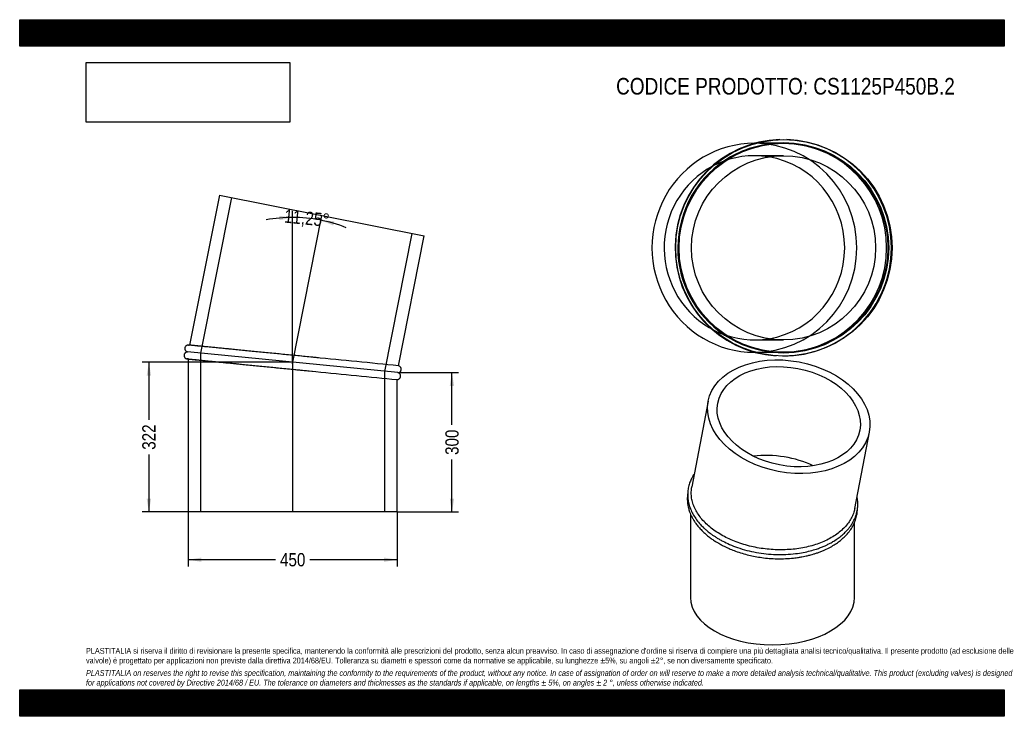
# Model space of a CAD drawing. Header units: millimetres. Extents: x 0 to 2121, y 0 to 1500.
import ezdxf
from ezdxf.enums import TextEntityAlignment as Align
from ezdxf.lldxf.tags import DXFTag

# ---------------------------------------------------------------- set-up
doc = ezdxf.new("R2010")
doc.units = ezdxf.units.MM
doc.header["$LTSCALE"] = 7.142857
doc.layers.add('Default', color=7, linetype='Continuous')
doc.layers.add('TUBO_X_GOMITO_11', color=7, linetype='Continuous')
doc.styles.add('SEACAD_Arial_Narrow', font='ARIALN.TTF')
tags = doc.linetypes.add('CENTER2', pattern=[28.575, 19.05, -3.175, 3.175, -3.175]).pattern_tags.tags
tags[10:11] = [DXFTag(74, 4), DXFTag(75, 0), DXFTag(340, '0'), DXFTag(46, 0.0), DXFTag(50, 0.0), DXFTag(44, 0.0), DXFTag(45, 0.0)]
tags[8:9] = [DXFTag(74, 4), DXFTag(75, 0), DXFTag(340, '0'), DXFTag(46, 0.0), DXFTag(50, 0.0), DXFTag(44, 0.0), DXFTag(45, 0.0)]
tags[6:7] = [DXFTag(74, 4), DXFTag(75, 0), DXFTag(340, '0'), DXFTag(46, 0.0), DXFTag(50, 0.0), DXFTag(44, 0.0), DXFTag(45, 0.0)]
tags[4:5] = [DXFTag(74, 4), DXFTag(75, 0), DXFTag(340, '0'), DXFTag(46, 0.0), DXFTag(50, 0.0), DXFTag(44, 0.0), DXFTag(45, 0.0)]
tags = doc.linetypes.add('HIDDEN2', pattern=[4.7625, 3.175, -1.5875]).pattern_tags.tags
tags[6:7] = [DXFTag(74, 4), DXFTag(75, 0), DXFTag(340, '0'), DXFTag(46, 0.0), DXFTag(50, 0.0), DXFTag(44, 0.0), DXFTag(45, 0.0)]
tags[4:5] = [DXFTag(74, 4), DXFTag(75, 0), DXFTag(340, '0'), DXFTag(46, 0.0), DXFTag(50, 0.0), DXFTag(44, 0.0), DXFTag(45, 0.0)]
doc.dimstyles.new('Plastitalia', dxfattribs={"dimtxt": 28.571429, "dimasz": 28.571429, "dimexe": 14.285714, "dimexo": 0, "dimgap": 7.142857, "dimtad": 0, "dimdec": 0, "dimtxsty": 'SEACAD_Arial_Narrow', "dimblk1": '_SE_FILLED', "dimblk2": '_SE_FILLED', "dimsah": 1, "dimcen": 14.285714, "dimadec": 0, "dimazin": 0, "dimtfac": 0.8, "dimtdec": 1, "dimtmove": 0, "dimatfit": 3, "dimfxl": 1, "dimtolj": 1, "dimarcsym": 0})
picture_1 = doc.add_image_def('image1.jpg', size_in_pixel=(4302, 1260))

# ---------------------------------------------------------------- blocks, each defined once
blk = doc.blocks.new('SEANNOT_GROUP')
at = {"layer": 'Default', "color": 7, "linetype": 'CENTER2'}
blk.add_line((588.1, 765.3), (588.1, 440.1), dxfattribs=at)
blk = doc.blocks.new('SEANNOT_GROUP1')
at = {"layer": 'Default', "color": 7, "linetype": 'CENTER2'}
blk.add_line((587.5, 759.2), (651, 1078.2), dxfattribs=at)
blk = doc.blocks.new('SE')
at = {"layer": 'TUBO_X_GOMITO_11', "color": 7, "linetype": 'Continuous'}
for p, q in [((430.3, 1122.2), (366.1, 799.2)), ((430.3, 1122.2), (871.7, 1034.4)), ((816.1, 754.8), (871.7, 1034.4)), ((814.6, 740), (361.7, 784.6)), ((814.6, 740), (361.7, 784.6)), ((363.1, 769.4), (363.1, 440.1)), ((623.5, 743.8), (637.9, 742.3)), ((813.1, 440.1), (813.1, 725.1)), ((813.1, 440.1), (363.1, 440.1))]:
    blk.add_line(p, q, dxfattribs=at)
at = {"layer": 'TUBO_X_GOMITO_11', "color": 7, "linetype": 'HIDDEN2'}
for p, q in [((456.5, 1116.9), (389.8, 781.8)), ((786.4, 742.8), (845.5, 1039.6)), ((366.1, 799.2), (366, 798.9)), ((363.1, 769.7), (363.1, 769.4)), ((389.8, 781.8), (389.8, 440.1)), ((786.4, 440.1), (786.4, 742.8))]:
    blk.add_line(p, q, dxfattribs=at)
for centre, start, end in [((-16710.4, -176037), 84.396756, 84.484262), ((18113.8, 177539.2), 264.265738, 264.354783)]:
    blk.add_arc(centre, 177658.5, start, end, dxfattribs=at)
at = {"layer": 'TUBO_X_GOMITO_11', "color": 7, "linetype": 'Continuous'}
for centre, start, end in [((-16710.4, -176037), 84.338423, 84.396756), ((18113.8, 177539.2), 264.354783, 264.411577)]:
    blk.add_arc(centre, 177658.5, start, end, dxfattribs=at)
for points, knots in [([(363.8, 799.4), (363.2, 799.4), (362.3, 799.5), (360.7, 799.1), (359.3, 798.4), (357.8, 797.3), (356.6, 795.9), (355.8, 794), (355.6, 792.2), (355.7, 790.4), (356.2, 788.8), (357.2, 787.3), (358.5, 786), (360, 785), (361.1, 784.7), (361.7, 784.6)], [0, 0, 0, 0, 0.067391, 0.137574, 0.207374, 0.273208, 0.380012, 0.448308, 0.54552, 0.611278, 0.685926, 0.766121, 0.847744, 0.926749, 1, 1, 1, 1]), ([(636.1, 772.6), (632.8, 772.9), (625.1, 773.7), (611.1, 775.1), (595.2, 776.6), (579.1, 778.2), (563.1, 779.8), (547.3, 781.3), (531.6, 782.9), (516.3, 784.4), (501.3, 785.9), (486.7, 787.3), (472.7, 788.7), (459.3, 790), (446.5, 791.3), (434.4, 792.5), (423.1, 793.6), (412.7, 794.6), (403.4, 795.5), (396.7, 796.2), (392.2, 796.6), (389.4, 796.9), (386.7, 797.2), (383.9, 797.4), (380.9, 797.7), (377.8, 798), (374.8, 798.3), (372.1, 798.6), (369.4, 798.9), (367.2, 799.1), (365.3, 799.3), (364, 799.4), (363.9, 799.4), (363.8, 799.4)], [0, 0, 0, 0, 0.023075, 0.063091, 0.103106, 0.143121, 0.183137, 0.223152, 0.263167, 0.303182, 0.343196, 0.38321, 0.423224, 0.463236, 0.503248, 0.543259, 0.58327, 0.62328, 0.662964, 0.700616, 0.715634, 0.730257, 0.744493, 0.760337, 0.779319, 0.801439, 0.822894, 0.846654, 0.872716, 0.901082, 0.931751, 0.964723, 1, 1, 1, 1]), ([(361.7, 784.6), (361.1, 784.6), (360.1, 784.5), (358.6, 784), (357.3, 783.2), (355.9, 782), (354.9, 780.5), (354.2, 778.5), (354.1, 776.7), (354.4, 775), (355.1, 773.4), (356.1, 771.9), (357.5, 770.7), (359.2, 769.9), (360.3, 769.7), (360.9, 769.6)], [0, 0, 0, 0, 0.067041, 0.136882, 0.206355, 0.271876, 0.378025, 0.446017, 0.54362, 0.609558, 0.684428, 0.764914, 0.8469, 0.926319, 1, 1, 1, 1]), ([(360.9, 769.6), (360.9, 769.6), (361.1, 769.6), (362.4, 769.5), (364.2, 769.3), (366.3, 769.1), (368.7, 768.9), (371.1, 768.6), (373.4, 768.4), (375.8, 768.2), (378.1, 767.9), (380.7, 767.7), (383.4, 767.4), (387.8, 767), (394.1, 766.4), (403, 765.5), (412.8, 764.5), (423.5, 763.5), (435.1, 762.3), (447.4, 761.1), (460.4, 759.8), (474, 758.5), (488.2, 757.1), (502.9, 755.6), (518, 754.2), (533.5, 752.6), (549.2, 751.1), (565.1, 749.5), (581.1, 747.9), (597.1, 746.4), (611.5, 744.9), (619.7, 744.1), (623.5, 743.8)], [0, 0, 0, 0, 0.036515, 0.070083, 0.100704, 0.128379, 0.153108, 0.174891, 0.193727, 0.210117, 0.226371, 0.242776, 0.259333, 0.276042, 0.316748, 0.35777, 0.398792, 0.439816, 0.48084, 0.521865, 0.562891, 0.603917, 0.644944, 0.685971, 0.726999, 0.768028, 0.809056, 0.850086, 0.891114, 0.932143, 0.973173, 1, 1, 1, 1]), ([(814.6, 740), (815.1, 740), (816.1, 740.1), (817.6, 740.6), (819, 741.3), (820.4, 742.6), (821.4, 744.1), (822, 746.1), (822.2, 747.8), (821.8, 749.6), (821.2, 751.2), (820.1, 752.7), (818.7, 753.8), (817.3, 754.6), (816.4, 754.7), (816, 754.8)], [0, 0, 0, 0, 0.069009, 0.1409, 0.212413, 0.279858, 0.389122, 0.45911, 0.559579, 0.627453, 0.704521, 0.787369, 0.871762, 0.953513, 1, 1, 1, 1]), ([(813.1, 725.2), (813.4, 725.2), (814.2, 725.1), (815.6, 725.5), (817, 726.1), (818.5, 727.2), (819.6, 728.7), (820.4, 730.6), (820.7, 732.4), (820.5, 734.2), (820, 735.8), (819.1, 737.3), (817.8, 738.6), (816.2, 739.5), (815.2, 739.8), (814.6, 740)], [0, 0, 0, 0, 0.039996, 0.11224, 0.18409, 0.251859, 0.3618, 0.432102, 0.532169, 0.599859, 0.6767, 0.759251, 0.843272, 0.924597, 1, 1, 1, 1])]:
    blk.add_open_spline(points, degree=3, knots=knots, dxfattribs=at)
at = {"layer": 'TUBO_X_GOMITO_11', "color": 7, "linetype": 'HIDDEN2'}
for points in [[(363.8, 799.4), (364.5, 799.4), (365.3, 799.2), (366.1, 798.8)], [(363.3, 769.8), (362.4, 769.6), (361.6, 769.5), (360.9, 769.6)]]:
    blk.add_open_spline(points, degree=3, dxfattribs=at)
blk.add_open_spline([(643.7, 771.8), (643.4, 771.9), (640.4, 772.2), (637.2, 772.5), (634.3, 772.8)], degree=3, knots=[0, 0, 0, 0, 0.00243559, 0.02405246, 0.02405246, 0.02405246, 0.02405246], dxfattribs=at)
blk = doc.blocks.new('DMBLK33')
at = {"layer": 'Default', "linetype": 'Continuous'}
for points in [[(391.7, 332.4), (391.7, 341.9), (363.1, 337.2)], [(784.6, 332.4), (813.1, 337.2), (784.6, 341.9)]]:
    blk.add_hatch(color=7, dxfattribs=at).paths.add_polyline_path(points)
at = {"layer": 'Default', "color": 7, "linetype": 'Continuous'}
for p, q in [((363.1, 440.1), (363.1, 322.9)), ((813.1, 440.1), (813.1, 322.9)), ((550.9, 337.2), (363.1, 337.2)), ((813.1, 337.2), (625.4, 337.2))]:
    blk.add_line(p, q, dxfattribs=at)
at = {"layer": 'Default', "color": 7, "linetype": 'Continuous', "style": 'SEACAD_Arial_Narrow'}
blk.add_text('450', height=28.57, dxfattribs=at).set_placement((560.9, 351.5), align=Align.TOP_LEFT)
blk = doc.blocks.new('_SE_FILLED')
at = {"color": 0}
blk.add_line((0, 0), (-1, 0), dxfattribs=at)
blk.add_solid([(0, 0), (-1, -0.1665), (-1, 0.1665), (0, 0)], dxfattribs=at)
blk = doc.blocks.new('DMBLK34')
at = {"layer": 'Default', "linetype": 'Continuous'}
for points in [[(936.1, 711.4), (931.3, 740), (926.6, 711.4)], [(936.1, 468.7), (926.6, 468.7), (931.3, 440.1)]]:
    blk.add_hatch(color=7, dxfattribs=at).paths.add_polyline_path(points)
at = {"layer": 'Default', "color": 7, "linetype": 'Continuous'}
for p, q in [((814.6, 740), (945.6, 740)), ((931.3, 627.3), (931.3, 740)), ((931.3, 440.1), (931.3, 552.8)), ((813.1, 440.1), (945.6, 440.1))]:
    blk.add_line(p, q, dxfattribs=at)
at = {"layer": 'Default', "color": 7, "linetype": 'Continuous', "style": 'SEACAD_Arial_Narrow'}
blk.add_text('300', height=28.57, rotation=90, dxfattribs=at).set_placement((917.1, 562.8), align=Align.TOP_LEFT)
blk = doc.blocks.new('SE1')
at = {"layer": 'TUBO_X_GOMITO_11', "color": 7, "linetype": 'Continuous'}
for p, q in [((1483.4, 678.3), (1448.2, 494.3)), ((1799.3, 447.7), (1830.7, 611.9)), ((1445.3, 435.5), (1445.3, 255.9)), ((1798.9, 255.9), (1798.9, 418.1))]:
    blk.add_line(p, q, dxfattribs=at)
for major_axis in [(-173.6, 33.2), (-153, 29.3)]:
    blk.add_ellipse((1657, 645.1), major_axis=major_axis, ratio=0.678892, dxfattribs=at)
for centre, major_axis, ratio, start_param, end_param in [((1622.1, 462.5), (155.5, -14.7), 0.630814, 1.034461, 1.901135), ((1622.1, 462.5), (155.5, -14.7), 0.630814, 1.034461, 1.901135), ((1622.1, 255.9), (176.8, 0), 0.57735, 3.141593, 6.283185)]:
    blk.add_ellipse(centre, major_axis=major_axis, ratio=ratio, start_param=start_param, end_param=end_param, dxfattribs=at)
for points, knots in [([(1453.6, 522.4), (1453.2, 521.8), (1452, 520.1), (1450.4, 517.4), (1448.6, 514.2), (1446.8, 510.7), (1445, 506.5), (1443.2, 501.7), (1441.7, 496.6), (1440.6, 491.5), (1439.8, 486.6), (1439.3, 481.7), (1439.1, 474.8), (1439.9, 465.6), (1442.3, 454.6), (1446.2, 443.7), (1451.6, 433.2), (1458.5, 422.8), (1465.9, 413.8), (1473, 406.6), (1478.6, 401.5), (1483.3, 397.6), (1487.2, 394.5), (1491.1, 391.7), (1495.7, 388.5), (1501.3, 384.8), (1507.8, 380.9), (1517, 375.9), (1529.8, 369.8), (1547.2, 363), (1566.6, 357.1), (1587.2, 352.6), (1608.3, 349.6), (1629.5, 348.1), (1650.7, 348.2), (1670.4, 349.9), (1688, 352.6), (1703.1, 356), (1715.4, 359.6), (1725.3, 363.2), (1733.1, 366.3), (1740, 369.5), (1746.9, 373), (1755, 377.6), (1763.6, 383.4), (1771.7, 389.7), (1778.5, 396), (1784.2, 402), (1789, 408), (1792.9, 413.8), (1796.1, 419.3), (1798.8, 424.7), (1801.2, 430.5), (1803.1, 436.7), (1804.5, 442.8), (1805.4, 448.5), (1805.8, 454.1), (1805.8, 460), (1805.4, 465.6), (1804.7, 470.1), (1804.3, 472.3), (1804.1, 473)], [0.0776257, 0.0776257, 0.0776257, 0.0776257, 0.0802949, 0.0852306, 0.0892862, 0.0943078, 0.1004212, 0.1069965, 0.1138858, 0.1212503, 0.127828, 0.1334321, 0.1406566, 0.1551767, 0.1696075, 0.1841474, 0.1987862, 0.2129953, 0.2281479, 0.2384636, 0.2462941, 0.2527051, 0.2575503, 0.261884, 0.2674161, 0.27452, 0.2821326, 0.2896523, 0.304956, 0.3222379, 0.3409688, 0.3595236, 0.3780724, 0.3966198, 0.4151695, 0.4337763, 0.4492934, 0.4637531, 0.4768561, 0.4857545, 0.4945166, 0.5017644, 0.5088446, 0.5186506, 0.5309428, 0.5426758, 0.5531575, 0.5630085, 0.5720177, 0.5810302, 0.588892, 0.5960432, 0.6041335, 0.6131649, 0.6214872, 0.6289153, 0.6359408, 0.6436119, 0.6520999, 0.6582969, 0.6610447, 0.6610447, 0.6610447, 0.6610447]), ([(1498.7, 398.9), (1494.6, 401.7), (1490.7, 404.6), (1483.4, 410.7), (1480, 413.8), (1473.6, 420.3), (1470.6, 423.5), (1465.2, 430.3), (1462.7, 433.8), (1458.2, 440.8), (1456.3, 444.4), (1452.9, 451.6), (1451.5, 455.2), (1449.2, 462.5), (1448.4, 466.2), (1447.2, 473.6), (1446.9, 477.2), (1446.9, 484.5), (1447.2, 488.1), (1447.9, 492.5), (1448, 493.4), (1448.2, 494.3)], [0, 0, 0, 0, 0.015625, 0.015625, 0.03125, 0.03125, 0.046875, 0.046875, 0.0625, 0.0625, 0.078125, 0.078125, 0.09375, 0.09375, 0.109375, 0.109375, 0.125, 0.125, 0.140625, 0.140625, 0.1443482, 0.1443482, 0.1443482, 0.1443482]), ([(1439.3, 479.4), (1439.1, 478.4), (1438.6, 474.3), (1438.3, 467.2), (1438.9, 458.1), (1440.6, 449.2), (1442.9, 441.3), (1445.2, 435.5), (1447.3, 431), (1449.6, 426.6), (1452.8, 421), (1457.1, 414.8), (1463, 407.2), (1467.2, 402.7), (1470, 399.8)], [0.8906927, 0.8906927, 0.8906927, 0.8906927, 0.8950282, 0.9070078, 0.9185315, 0.9310098, 0.9421913, 0.9498222, 0.9544573, 0.96052, 0.9682321, 0.9773845, 0.9879748, 1, 1, 1, 1]), ([(1799.3, 447.7), (1798.7, 444.9), (1798, 442.1), (1796, 435.9), (1794.6, 432.4), (1791.3, 425.6), (1789.4, 422.3), (1784.9, 415.7), (1782.5, 412.5), (1777, 406.3), (1774, 403.3), (1764.3, 394.7), (1757, 389.4), (1744.6, 382.3), (1740.3, 380), (1731.3, 375.9), (1726.6, 373.9), (1717, 370.4), (1712, 368.8), (1701.7, 365.9), (1696.5, 364.6), (1685.7, 362.4), (1680.2, 361.5), (1669.2, 360), (1663.6, 359.5), (1646.7, 358.3), (1635.2, 358.3), (1617.8, 359.3), (1612, 359.8), (1600.5, 361.2), (1594.7, 362), (1583.4, 364.1), (1577.8, 365.3), (1566.7, 368.1), (1561.2, 369.7), (1550.5, 373.1), (1545.3, 375), (1535.1, 379), (1530.1, 381.2), (1515.8, 388.1), (1506.9, 393.2), (1498.7, 398.9)], [0.6440197, 0.6440197, 0.6440197, 0.6440197, 0.65625, 0.65625, 0.671875, 0.671875, 0.6875, 0.6875, 0.703125, 0.703125, 0.71875, 0.71875, 0.75, 0.75, 0.765625, 0.765625, 0.78125, 0.78125, 0.796875, 0.796875, 0.8125, 0.8125, 0.828125, 0.828125, 0.84375, 0.84375, 0.875, 0.875, 0.890625, 0.890625, 0.90625, 0.90625, 0.921875, 0.921875, 0.9375, 0.9375, 0.953125, 0.953125, 0.96875, 0.96875, 1, 1, 1, 1]), ([(1470, 399.8), (1472.9, 397), (1477.5, 392.6), (1485.7, 385.9), (1493, 380.6), (1499.8, 376.2), (1505.5, 372.8), (1510.1, 370.2), (1514, 368.1), (1518.4, 365.8), (1523.9, 363.2), (1531.9, 359.6), (1542.8, 355.3), (1556.2, 350.9), (1570.6, 347), (1584.7, 344), (1599.5, 341.6), (1615.3, 339.9), (1632.4, 339), (1650, 339.3), (1665.3, 340.4), (1677.1, 342), (1685.2, 343.3), (1691.3, 344.5), (1696.4, 345.7), (1700.7, 346.7), (1705.4, 347.9), (1711.1, 349.6), (1717.7, 351.7), (1724.7, 354.2), (1733.6, 357.8), (1743.9, 362.7), (1754.8, 368.9), (1764.2, 375.3), (1772.8, 382.3), (1781.2, 390.4), (1788.8, 399.6), (1795.1, 409.5), (1800, 419.9), (1803.3, 430.6), (1804.6, 439.3), (1804.9, 444.2), (1804.9, 445.4)], [0, 0, 0, 0, 0.0120864, 0.0227062, 0.031862, 0.0401883, 0.0466667, 0.0514701, 0.0555565, 0.059497, 0.0655795, 0.0728797, 0.0840986, 0.0980198, 0.111235, 0.1237937, 0.1362321, 0.1504429, 0.1655199, 0.1808696, 0.1967631, 0.2064295, 0.2131391, 0.2190337, 0.2238097, 0.2275551, 0.2316004, 0.2374061, 0.2443393, 0.2516395, 0.259173, 0.2730679, 0.2864056, 0.2986033, 0.3104358, 0.3237719, 0.3392476, 0.3537027, 0.3677411, 0.3831296, 0.3976152, 0.4024662, 0.4024662, 0.4024662, 0.4024662])]:
    blk.add_open_spline(points, degree=3, knots=knots, dxfattribs=at)
blk = doc.blocks.new('DMBLK35')
at = {"layer": 'Default', "linetype": 'Continuous'}
for points in [[(559.8, 1068.2), (588.1, 1074.2), (559.4, 1077.7)], [(677.9, 1066), (649, 1068.2), (675.6, 1056.8)]]:
    blk.add_hatch(color=7, dxfattribs=at).paths.add_polyline_path(points)
at = {"layer": 'Default', "color": 7, "linetype": 'Continuous'}
blk.add_line((588.1, 765.3), (588.1, 1088.5), dxfattribs=at)
for start, end in [(90, 100.4952), (68.2548, 90)]:
    blk.add_arc((588.1, 762.3), 312, start, end, dxfattribs=at)
at = {"layer": 'Default', "color": 7, "linetype": 'Continuous', "style": 'SEACAD_Arial_Narrow'}
blk.add_text('11,25°', height=28.57, rotation=354.375, dxfattribs=at).set_placement((571.6, 1091.7), align=Align.TOP_LEFT)
blk = doc.blocks.new('SE2')
at = {"layer": 'TUBO_X_GOMITO_11', "color": 7, "linetype": 'Continuous'}
for p, q in [((1583.9, 1233.8), (1583, 1233.8)), ((1583, 783.8), (1583.7, 783.8))]:
    blk.add_line(p, q, dxfattribs=at)
at = {"layer": 'TUBO_X_GOMITO_11', "color": 7, "linetype": 'HIDDEN2'}
for p, q in [((1642.9, 1233.8), (1583.9, 1233.8)), ((1645.8, 1207.1), (1583, 1207.1)), ((1583, 810.5), (1645.8, 810.5)), ((1583.7, 783.8), (1642.9, 783.8))]:
    blk.add_line(p, q, dxfattribs=at)
at = {"layer": 'TUBO_X_GOMITO_11', "color": 7, "linetype": 'Continuous'}
for centre, radius in [((1646.6, 1008.8), 233.2), ((1645.8, 1008.8), 225), ((1645.8, 1008.8), 198.3)]:
    blk.add_circle(centre, radius, dxfattribs=at)
at = {"layer": 'TUBO_X_GOMITO_11', "color": 7, "linetype": 'HIDDEN2'}
blk.add_circle((1645.8, 1008.8), 226.5, dxfattribs=at)
blk.add_circle((1645.8, 1008.8), 226.5, dxfattribs=at)
at = {"layer": 'TUBO_X_GOMITO_11', "color": 7, "linetype": 'Continuous'}
blk.add_arc((1645.1, 1008.8), 233.2, 91.8173, 266.1919, dxfattribs=at)
at = {"layer": 'TUBO_X_GOMITO_11', "color": 7, "linetype": 'HIDDEN2'}
for centre, radius, start, end in [((1642.9, 1008.8), 225, 89.4129, 270.4637), ((1645.1, 1008.8), 233.2, 0, 88.1139), ((1642.9, 1008.8), 225, 0, 86.2307), ((1645.1, 1008.8), 233.2, 269.8103, 360), ((1642.9, 1008.8), 225, 273.8244, 0)]:
    blk.add_arc(centre, radius, start, end, dxfattribs=at)
at = {"layer": 'TUBO_X_GOMITO_11', "color": 7, "linetype": 'Continuous'}
for major_axis, start_param, end_param in [((0, 225), 0, 3.141593), ((0, 198.3), 3.302294, 6.122484)]:
    blk.add_ellipse((1583, 1008.8), major_axis=major_axis, ratio=0.980785, start_param=start_param, end_param=end_param, dxfattribs=at)
at = {"layer": 'TUBO_X_GOMITO_11', "color": 7, "linetype": 'HIDDEN2'}
for major_axis, start_param, end_param in [((0, 225), 3.141593, 6.283185), ((0, 198.3), 0, 3.302294), ((0, 198.3), 6.122484, 6.283185)]:
    blk.add_ellipse((1583, 1008.8), major_axis=major_axis, ratio=0.980785, start_param=start_param, end_param=end_param, dxfattribs=at)
blk = doc.blocks.new('DMBLK36')
at = {"layer": 'Default', "linetype": 'Continuous'}
for points in [[(273.6, 733.7), (283.1, 733.7), (278.4, 762.3)], [(273.6, 468.7), (278.4, 440.1), (283.1, 468.7)]]:
    blk.add_hatch(color=7, dxfattribs=at).paths.add_polyline_path(points)
at = {"layer": 'Default', "color": 7, "linetype": 'Continuous'}
for p, q in [((588.1, 762.3), (264.1, 762.3)), ((278.4, 762.3), (278.4, 638.5)), ((278.4, 563.9), (278.4, 440.1)), ((588.1, 440.1), (264.1, 440.1))]:
    blk.add_line(p, q, dxfattribs=at)
at = {"layer": 'Default', "color": 7, "linetype": 'Continuous', "style": 'SEACAD_Arial_Narrow'}
blk.add_text('322', height=28.57, rotation=90, dxfattribs=at).set_placement((264.1, 573.9), align=Align.TOP_LEFT)

msp = doc.modelspace()

# ---------------------------------------------------------------- hatches: boundary and pattern name
at = {"layer": 'Default', "linetype": 'Continuous'}
h = msp.add_hatch(dxfattribs=at)
h.set_pattern_fill('LINE', scale=0.629921, angle=45, style=0)
h.paths.add_polyline_path([(2121.4, 1442.9), (2121.4, 1500), (0, 1500), (0, 1442.9)])
for points in [[(2121.4, 1442.9), (2121.4, 1500), (0, 1500), (0, 1442.9)], [(2121.4, 0), (2121.4, 57.1), (0, 57.1), (0, 0)]]:
    msp.add_hatch(color=7, dxfattribs=at).paths.add_polyline_path(points)
h = msp.add_hatch(dxfattribs=at)
h.set_pattern_fill('LINE', scale=0.629921, angle=45, style=0)
h.paths.add_polyline_path([(2121.4, 0), (2121.4, 57.1), (0, 57.1), (0, 0)])

# ---------------------------------------------------------------- linework, layer by layer
at = {"layer": 'Default', "color": 7, "linetype": 'Continuous'}
for p, q in [((0, 1500), (2121.4, 1500)), ((0, 1442.9), (0, 1500)), ((2121.4, 1500), (2121.4, 1442.9)), ((2121.4, 1442.9), (0, 1442.9)), ((0, 57.1), (2121.4, 57.1)), ((0, 0), (0, 57.1)), ((2121.4, 57.1), (2121.4, 0)), ((2121.4, 0), (0, 0))]:
    msp.add_line(p, q, dxfattribs=at)

# ---------------------------------------------------------------- block references
at = {"layer": 'Default'}
for name in ['SE2', 'SE', 'SEANNOT_GROUP1', 'SEANNOT_GROUP', 'SE1']:
    msp.add_blockref(name, (0, 0), dxfattribs=at)

# ---------------------------------------------------------------- texts
at = {"layer": 'Default', "attachment_point": 1}
for s, insert, char_height, width in [('{\\fArial Narrow|b0||i0||c0|p34;\\C7;\\H35.71428571;\\W1.;CODICE PRODOTTO: CS1125P450B.2}', (1285, 1374.6), 35.714, 732.086), ("{\\fArial Narrow|b0||i0||c0|p34;\\C7;\\H12.5;\\W1.;PLASTITALIA si riserva il diritto di revisionare la presente specifica, mantenendo la conformità alle prescrizioni del prodotto, senza alcun preavviso. In caso di assegnazione d'ordine si riserva di compiere una più dettagliata analisi tecnico/qualitativa. Il presente prodotto (ad esclusione delle \\P}{\\fArial Narrow|b0||i0||c0|p34;\\C7;\\H12.5;\\W1.;valvole) è progettato per applicazioni non previste dalla direttiva 2014/68/EU. Tolleranza su diametri e spessori come da normative se applicabile, su lunghezze ±5%, su angoli ±2°, se non diversamente specificato.\\P}{\\fArial Narrow|b0||i0||c0|p34;\\C7;\\H3.571428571;\\W1.;   \\P}{\\fArial Narrow|b0||i1||c0|p34;\\C7;\\H12.5;\\W1.;PLASTITALIA on reserves the right to revise this specification, maintaining the conformity to the requirements of the product, without any notice. In case of assignation of order on will reserve to make a more detailed analysis technical/qualitative. This product (excluding valves) is designed \\P}{\\fArial Narrow|b0||i1||c0|p34;\\C7;\\H12.5;\\W1.;for applications not covered by Directive 2014/68 / EU. The tolerance on diameters and thicknesses as the standards if applicable, on lengths ± 5%, on angles ± 2 °, unless otherwise indicated.\\P}", (142.9, 147.2), 12.5, 1835.714)]:
    msp.add_mtext(s, dxfattribs=dict(at, insert=insert, char_height=char_height, width=width))

# ---------------------------------------------------------------- dimensions: what is measured, and where the dimension line sits
at = {"layer": 'Default', "color": 7, "linetype": 'Continuous'}
dim = msp.add_angular_dim_2l(base=(618.7066, 1072.7406), line1=((588.1296, 762.2869), (588.1296, 765.3358)), line2=((588.1296, 762.2869), (650.9668, 1078.1911)), text='\\A1;<>', dimstyle='Plastitalia', override={"dimadec": 2}, dxfattribs=at)
dim.commit()
dim.dimension.update_dxf_attribs({"geometry": 'DMBLK35', "text_midpoint": (618.7066, 1072.7406), "dimtype": 162})
for base, p1, p2, angle, picture, middle in [((278.4, 762.3), (588.1, 762.3), (588.1, 440.1), 270, 'DMBLK36', (278.4, 601.2)), ((931.3, 440.1), (813.1, 440.1), (814.6, 740), 89.7204, 'DMBLK34', (931.3, 590.1))]:
    dim = msp.add_linear_dim(base=base, p1=p1, p2=p2, angle=angle, text='\\A1;<>', dimstyle='Plastitalia', dxfattribs=at)
    dim.commit()
    dim.dimension.update_dxf_attribs({"geometry": picture, "text_midpoint": middle, "dimtype": 161})
dim = msp.add_linear_dim(base=(363.1, 337.2), p1=(813.1, 440.1), p2=(363.1, 440.1), text='\\A1;<>', dimstyle='Plastitalia', dxfattribs=at)
dim.commit()
dim.dimension.update_dxf_attribs({"geometry": 'DMBLK33', "text_midpoint": (588.1, 337.2), "dimtype": 160})

# ---------------------------------------------------------------- pictures from other files: only their frames are drawn
image = msp.add_image(picture_1, insert=(142.9, 1279.3), size_in_units=(439, 128.6))
image.dxf.flags = 7

doc.saveas('drawing.dxf')
